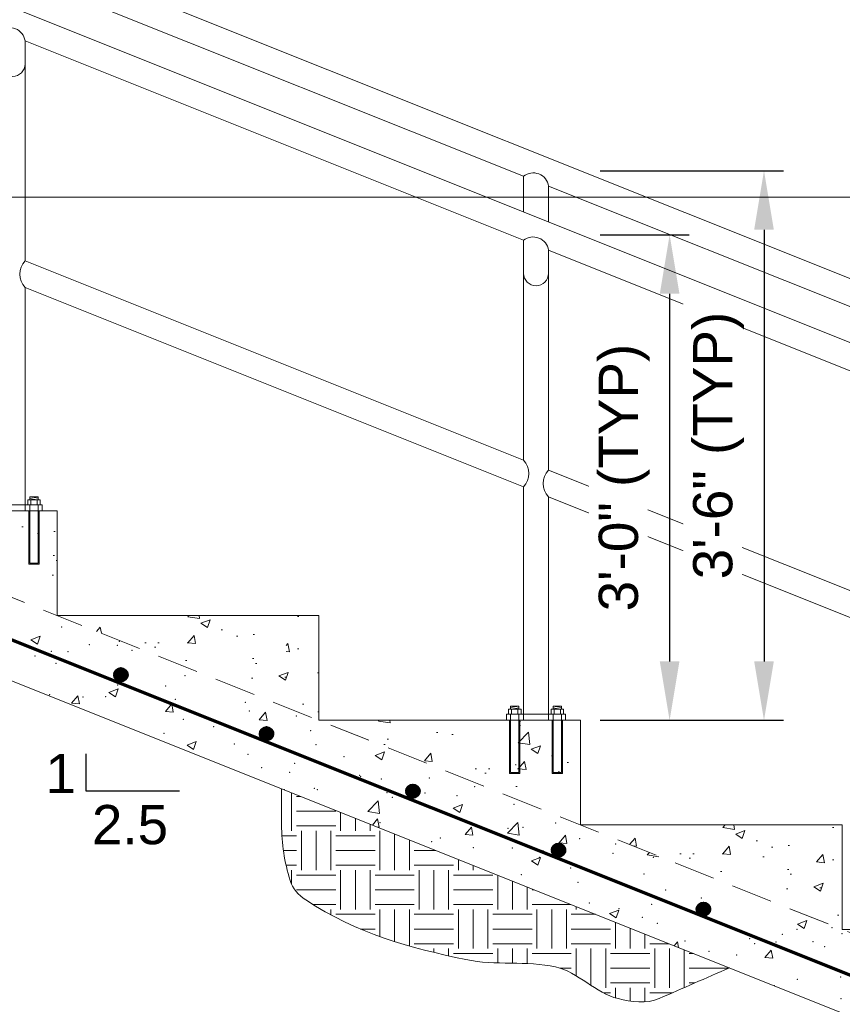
# Model space of a CAD drawing. Header units: feet. Extents: x -981 to -621, y 39 to 285.
# Tile 16 of 19: x -799 to -768, y 206 to 243. Entities that reach past the tile are written whole.
import ezdxf

# ---------------------------------------------------------------- set-up
doc = ezdxf.new("R2010")
doc.units = ezdxf.units.FT
doc.header["$MEASUREMENT"] = 0
for name, pattern in [('( Border )', [21.012, 6, -3, 6, -3, 0.012, -3]), ('( Dashed )', [9, 6, -3]), ('DASHED', [0.23622, 0.15748, -0.07874])]:
    doc.linetypes.add(name, pattern=pattern)
doc.layers.get('DefPoints').update_dxf_attribs({"lineweight": 0})
for name, color, linetype, lineweight in [('C-Detl-Grph-Wt 0', 4, 'Continuous', 0), ('G-ANNO-DIMS', 2, 'Continuous', 0), ('G-ANNO-NOTE', 4, '( Border )', 30), ('G-ANNO-PATT', 250, 'Continuous', 0), ('G-GRID-COOR', 2, 'Continuous', 13), ('S-REIN-RBAR', 1, 'Continuous', 70)]:
    doc.layers.add(name, color=color, linetype=linetype, lineweight=lineweight)
doc.layers.add('G-ANNO-NPLT', color=2, linetype='Continuous', lineweight=0, plot=False)
doc.styles.add("AEC_AC_05ArchDims-CC_1_1'", font='arial.ttf', dxfattribs={"height": 1.5})
doc.styles.add("AEC_AC_44Text-LeftTop_1_1'", font='arial.ttf', dxfattribs={"height": 1.5})
doc.styles.add('Style-Arial', font='arial.ttf')
doc.dimstyles.new("AEC_AC_05_Arch-Dims_1_1'", dxfattribs={"dimtxt": 1.5, "dimasz": 2.25, "dimexe": 0.75, "dimexo": 0.75, "dimgap": 0.75, "dimtad": 1, "dimdec": 4, "dimzin": 15, "dimdsep": 46, "dimlunit": 4, "dimtxsty": "AEC_AC_05ArchDims-CC_1_1'", "dimcen": 0.09, "dimclrd": 256, "dimclre": 256, "dimazin": 2, "dimtfac": 0.7, "dimtdec": 4, "dimtix": 1, "dimtmove": 1, "dimatfit": 3, "dimfxl": 1, "dimfrac": 1, "dimtolj": 1, "dimtzin": 15, "dimlwd": 30, "dimlwe": 30, "dimarcsym": 0})
doc.dimstyles.new("AEC_AC_44_Notes_1_1'", dxfattribs={"dimtxt": 1.5, "dimasz": 2.25, "dimexe": 0.75, "dimexo": 0.75, "dimgap": 0.75, "dimtad": 1, "dimjust": 1, "dimdec": 3, "dimzin": 15, "dimdsep": 46, "dimlunit": 5, "dimtxsty": "AEC_AC_44Text-LeftTop_1_1'", "dimblk": 'NONE', "dimcen": 0.09, "dimclrd": 256, "dimclre": 256, "dimazin": 2, "dimtfac": 0.7, "dimtdec": 3, "dimtmove": 1, "dimatfit": 1, "dimfxl": 1, "dimfrac": 1, "dimtolj": 1, "dimtzin": 15, "dimlwd": 30, "dimlwe": 30, "dimarcsym": 0})

# ---------------------------------------------------------------- blocks, each defined once
blk = doc.blocks.new('*D61')
at = {"layer": 'DefPoints', "color": 0, "transparency": 16777216}
for p in [(-777.579, 235.256, 0), (-777.579, 216.704, 0), (-774.178, 216.704, 0)]:
    blk.add_point(p, dxfattribs=at)
at = {"layer": 'G-ANNO-DIMS', "lineweight": 30, "transparency": 16777216}
for p, q in [((-776.829, 235.256, 0), (-773.428, 235.256, 0)), ((-774.178, 233.006, 0), (-774.178, 218.954, 0)), ((-776.829, 216.704, 0), (-773.428, 216.704, 0))]:
    blk.add_line(p, q, dxfattribs=at)
at = {"layer": 'G-ANNO-DIMS', "transparency": 16777216}
for points in [[(-774.553, 233.006, 0), (-773.803, 233.006, 0), (-774.178, 235.256, 0)], [(-774.553, 218.954, 0), (-773.803, 218.954, 0), (-774.178, 216.704, 0)]]:
    blk.add_solid(points, dxfattribs=at)
at = {"layer": 'G-ANNO-DIMS', "color": 0, "lineweight": 30, "transparency": 16777216, "insert": (-775.911, 225.98, 0), "char_height": 1.5, "attachment_point": 5, "rotation": 90, "style": "AEC_AC_05ArchDims-CC_1_1'", "bg_fill": 3, "box_fill_scale": 1.25, "bg_fill_color": 256, "bg_fill_true_color": 13158600, "bg_fill_transparency": 0}
blk.add_mtext('\\A1;3\'-0" (TYP)', dxfattribs=at)
blk = doc.blocks.new('*D74')
at = {"layer": 'DefPoints', "color": 0, "transparency": 16777216}
for p in [(-757.582, 269.862, 0), (-837.571, 260.269, 0), (-757.582, 208.705, 0)]:
    blk.add_point(p, dxfattribs=at)
at = {"layer": 'G-ANNO-DIMS', "lineweight": 30, "transparency": 16777216}
for p, q in [((-837.571, 261.019, 0), (-837.571, 270.612, 0)), ((-757.582, 209.455, 0), (-757.582, 270.612, 0)), ((-835.321, 269.862, 0), (-759.832, 269.862, 0))]:
    blk.add_line(p, q, dxfattribs=at)
at = {"layer": 'G-ANNO-DIMS', "transparency": 16777216}
for points in [[(-835.321, 270.237, 0), (-835.321, 269.487, 0), (-837.571, 269.862, 0)], [(-759.832, 270.237, 0), (-759.832, 269.487, 0), (-757.582, 269.862, 0)]]:
    blk.add_solid(points, dxfattribs=at)
at = {"layer": 'G-ANNO-DIMS', "color": 0, "lineweight": 30, "transparency": 16777216, "insert": (-797.576, 271.596, 0), "char_height": 1.5, "attachment_point": 5, "style": "AEC_AC_05ArchDims-CC_1_1'"}
blk.add_mtext('\\A1;DIKE EXTERIOR TREADS (SEE TABLE)', dxfattribs=at)
blk = doc.blocks.new('*D84')
at = {"layer": 'DefPoints', "color": 0, "transparency": 16777216}
for p in [(-777.579, 237.704, 0), (-777.579, 216.704, 0), (-770.572, 216.704)]:
    blk.add_point(p, dxfattribs=at)
at = {"layer": 'G-ANNO-DIMS', "lineweight": 30, "transparency": 16777216}
for p, q in [((-776.829, 237.704), (-769.822, 237.704)), ((-770.572, 235.454), (-770.572, 218.954)), ((-776.829, 216.704), (-769.822, 216.704))]:
    blk.add_line(p, q, dxfattribs=at)
at = {"layer": 'G-ANNO-DIMS', "transparency": 16777216}
for points in [[(-770.947, 235.454), (-770.197, 235.454), (-770.572, 237.704)], [(-770.947, 218.954), (-770.197, 218.954), (-770.572, 216.704)]]:
    blk.add_solid(points, dxfattribs=at)
at = {"layer": 'G-ANNO-DIMS', "color": 0, "lineweight": 30, "transparency": 16777216, "insert": (-772.306, 227.204), "char_height": 1.5, "attachment_point": 5, "rotation": 90, "style": "AEC_AC_05ArchDims-CC_1_1'", "bg_fill": 3, "box_fill_scale": 1.25, "bg_fill_color": 256, "bg_fill_true_color": 13158600, "bg_fill_transparency": 0}
blk.add_mtext('\\A1;3\'-6" (TYP)', dxfattribs=at)
blk = doc.blocks.new('_None')

msp = doc.modelspace()

# ---------------------------------------------------------------- hatches: boundary and pattern name
at = {"layer": 'G-ANNO-PATT'}
h = msp.add_hatch(dxfattribs=at)
h.set_pattern_fill('AR-CONC', color=256, style=0, pattern_type=2)
h.set_pattern_definition([(50, (-800.2048, 223.5935), (3.5863, -0.3138), [0.375, -4.125]), (355, (-800.2048, 223.5935), (-0.6938, 3.761), [0.3, -3.3]), (100.45, (-799.906, 223.5673), (2.8925, 3.4472), [0.3187, -3.5057]), (46.184, (-800.2048, 224.5935), (5.3362, -0.8276), [0.5625, -6.1875]), (96.636, (-799.76, 224.5245), (4.6733, 4.8706), [0.478, -5.2586]), (351.184, (-800.205, 224.5935), (4.6733, 4.8706), [0.45, -4.95]), (21, (-799.7048, 224.3435), (2.9845, -2.0131), [0.375, -4.125]), (326, (-799.7048, 224.3435), (1.2166, 3.6258), [0.3, -3.3]), (71.45, (-799.456, 224.1757), (4.2011, 1.6127), [0.3187, -3.5057]), (37.5, (-800.2048, 223.5935), (0.0608, 1.66447), [0, -3.26, 0, -3.35, 0, -3.3125]), (7.5, (-800.2048, 223.5935), (1.31535, 1.97206), [0, -1.91, 0, -3.185, 0, -1.2625]), (327.5, (-801.3198, 223.5935), (2.6691, -0.11277), [0, -1.25, 0, -3.9, 0, -5.175]), (317.5, (-801.8198, 223.5935), (2.9159, 0.5005), [0, -1.625, 0, -2.59, 0, -3.675])])
h.paths.add_polyline_path([(-797.5765, 220.70385), (-797.5765, 224.70332), (-807.57516, 224.70332)])
h = msp.add_hatch(dxfattribs=at)
h.set_pattern_fill('AR-CONC', color=256, style=0, pattern_type=2)
h.set_pattern_definition([(50, (-792.59, 219.6615), (3.5863, -0.3138), [0.375, -4.125]), (355, (-792.59, 219.6615), (-0.6938, 3.761), [0.3, -3.3]), (100.45, (-792.291, 219.6353), (2.8925, 3.4472), [0.3187, -3.5057]), (46.184, (-792.59, 220.6615), (5.3362, -0.8276), [0.5625, -6.1875]), (96.64, (-792.145, 220.5925), (4.6733, 4.8706), [0.478, -5.2586]), (351.18, (-792.59, 220.6615), (4.6733, 4.8706), [0.45, -4.95]), (21, (-792.09, 220.4115), (2.9845, -2.0131), [0.375, -4.125]), (326, (-792.09, 220.4115), (1.2166, 3.6258), [0.3, -3.3]), (71.45, (-791.8412, 220.2437), (4.2011, 1.6127), [0.3187, -3.5057]), (37.5, (-792.5899, 219.6615), (0.0608, 1.66447), [0, -3.26, 0, -3.35, 0, -3.3125]), (7.5, (-792.59, 219.6615), (1.31535, 1.97206), [0, -1.91, 0, -3.185, 0, -1.2625]), (327.5, (-793.7049, 219.6615), (2.6691, -0.11277), [0, -1.25, 0, -3.9, 0, -5.175]), (317.5, (-794.205, 219.6615), (2.9159, 0.5005), [0, -1.625, 0, -2.59, 0, -3.675])])
h.paths.add_polyline_path([(-787.57783, 216.70437), (-787.57782, 216.70438), (-787.57782, 220.70385), (-788.31223, 220.70385), (-788.82322, 220.70385), (-788.82322, 218.67043), (-789.22411, 218.67043), (-789.22411, 220.70385), (-789.57756, 220.70385), (-790.52743, 220.70385), (-790.88226, 220.70385), (-790.88226, 218.67049), (-791.28315, 218.67049), (-791.28315, 220.70385), (-791.79327, 220.70385), (-797.5765, 220.70385)])
h = msp.add_hatch(dxfattribs=at)
h.set_pattern_fill('EARTH', color=256, style=0, pattern_type=2)
h.set_pattern_definition([(0, (-782.435, 209.6644), (1.5, 1.5), [1.5, -1.5]), (0, (-782.435, 210.2269), (1.5, 1.5), [1.5, -1.5]), (0, (-782.435, 210.7894), (1.5, 1.5), [1.5, -1.5]), (90, (-782.2475, 210.9769), (-1.5, 1.5), [1.5, -1.5]), (90, (-781.685, 210.9769), (-1.5, 1.5), [1.5, -1.5]), (90, (-781.1225, 210.9769), (-1.5, 1.5), [1.5, -1.5])])
edge = h.paths.add_edge_path()
edge.add_line((-789.00295, 214.08649), (-789.00295, 212.71074))
edge.add_spline(control_points=[(-789.00295, 212.71074), (-789.00295, 211.99282), (-788.8964, 211.28763), (-788.67584, 210.58196), (-788.57832, 210.26995), (-788.36642, 210.02682), (-788.08, 209.83912), (-786.11573, 208.55177), (-784.09717, 208.00578), (-781.96005, 207.55901), (-780.83555, 207.32393), (-779.63419, 207.52933), (-778.53513, 207.27815), (-777.67978, 207.08267), (-776.9976, 206.27984), (-776.14891, 206.07046), (-775.65003, 205.94739), (-775.0569, 205.86041), (-774.57681, 206.07046)], knot_values=[0, 0, 0, 0, 0.12435251, 0.12435251, 0.12435251, 0.1793343, 0.1793343, 0.1793343, 0.55640934, 0.55640934, 0.55640934, 0.75481826, 0.75481826, 0.75481826, 0.90923173, 0.90923173, 0.90923173, 1, 1, 1, 1], degree=3, periodic=0)
edge.add_line((-774.57681, 206.07046), (-771.89564, 207.24355))
edge.add_line((-771.89564, 207.24355), (-789.00295, 214.08649))
h = msp.add_hatch(dxfattribs=at)
h.set_pattern_fill('AR-CONC', color=256, style=0, pattern_type=2)
h.set_pattern_definition([(50, (-772.1527, 211.6008), (3.5863, -0.3138), [0.375, -4.125]), (355, (-772.1527, 211.601), (-0.6938, 3.761), [0.3, -3.3]), (100.45, (-771.8538, 211.5747), (2.8925, 3.4472), [0.3187, -3.5057]), (46.184, (-772.1527, 212.601), (5.3362, -0.8276), [0.5625, -6.1875]), (96.636, (-771.708, 212.532), (4.6733, 4.8706), [0.478, -5.2586]), (351.18, (-772.1527, 212.601), (4.6733, 4.8706), [0.45, -4.95]), (21, (-771.6527, 212.3508), (2.9845, -2.0131), [0.375, -4.125]), (326, (-771.6527, 212.351), (1.2166, 3.6258), [0.3, -3.3]), (71.45, (-771.404, 212.183), (4.2011, 1.6127), [0.3187, -3.5057]), (37.5, (-772.1527, 211.6008), (0.0608, 1.66447), [0, -3.26, 0, -3.35, 0, -3.3125]), (7.5, (-772.1527, 211.6008), (1.31535, 1.97206), [0, -1.91, 0, -3.185, 0, -1.2625]), (327.5, (-773.2677, 211.6008), (2.6691, -0.11277), [0, -1.25, 0, -3.9, 0, -5.175]), (317.5, (-773.7677, 211.6008), (2.9159, 0.5005), [0, -1.625, 0, -2.59, 0, -3.675])])
h.paths.add_polyline_path([(-771.28586, 212.70491), (-777.57918, 212.70491), (-767.58054, 208.70544), (-767.58054, 212.70491), (-768.82593, 212.70491), (-768.82593, 210.67149), (-769.22682, 210.67149), (-769.22682, 212.70491), (-770.88497, 212.70491), (-770.88497, 210.67155), (-771.28586, 210.67155)])

# ---------------------------------------------------------------- linework, layer by layer
at = {"layer": 'C-Detl-Grph-Wt 0'}
for p, q in [((-748.83288, 223.75744, 0), (-827.21479, 255.11029, 0)), ((-779.75549, 237.49696, 0), (-798.80296, 245.11596, 0)), ((-798.80296, 242.66758, 0), (-798.80309, 234.26361, 0)), ((-798.80296, 242.66744, 0), (-779.75549, 235.04849, 0)), ((-779.75549, 237.49696, 0), (-779.75549, 236.12653, 0)), ((-778.80561, 237.11701, 0), (-778.80561, 235.74657, 0)), ((-779.75549, 235.04859, 0), (-779.75549, 226.64483, 0)), ((-778.80561, 234.66864, 0), (-778.80574, 226.26467, 0)), ((-759.7582, 227.04965, 0), (-778.80561, 234.66862, 0)), ((-779.75512, 226.64442, 0), (-798.80308, 234.26363, 0)), ((-761.58133, 203.11781, 0), (-838.04189, 233.70212, 0)), ((-798.80296, 233.24094, 0), (-798.80296, 224.70332, 0)), ((-779.75549, 225.62168, 0), (-798.80296, 233.24063, 0)), ((-759.75783, 218.64548, 0), (-778.80574, 226.26467, 0)), ((-779.75549, 225.62194, 0), (-779.75549, 216.70438, 0)), ((-798.70299, 225.12732, 0), (-798.70299, 224.94066, 0)), ((-798.22831, 225.12732, 0), (-798.70299, 225.12732, 0)), ((-798.30742, 225.24237, 0), (-798.62388, 225.24237, 0)), ((-798.62388, 225.24237, 0), (-798.62388, 225.13382, 0)), ((-798.30742, 225.19413, 0), (-798.62388, 225.24037, 0)), ((-798.35473, 225.12732, 0), (-798.62388, 225.18238, 0)), ((-798.5817, 225.12732, 0), (-798.5817, 224.94066, 0)), ((-798.34379, 225.12732, 0), (-798.34379, 224.94066, 0)), ((-798.30742, 225.24237, 0), (-798.30742, 225.12732, 0)), ((-798.22831, 225.12732, 0), (-798.22831, 224.94066, 0)), ((-778.80561, 225.242, 0), (-778.80561, 216.70438, 0)), ((-759.7582, 217.6228, 0), (-778.80561, 225.24173, 0)), ((-807.57517, 224.70332, 0), (-797.5765, 224.70332, 0)), ((-800.40315, 224.94066, 0), (-798.15315, 224.94066, 0)), ((-798.66462, 224.70332, 0), (-798.66462, 222.66996, 0)), ((-798.62388, 224.94066, 0), (-798.62388, 224.7055, 0)), ((-798.62388, 224.69188, 0), (-798.62388, 222.71071, 0)), ((-798.30742, 224.94066, 0), (-798.30742, 224.69869, 0)), ((-798.30742, 224.68507, 0), (-798.30742, 222.71071, 0)), ((-798.26374, 224.70332, 0), (-798.26374, 222.66996, 0)), ((-798.15315, 224.94066, 0), (-798.15315, 224.70332, 0)), ((-797.5765, 224.70332, 0), (-797.5765, 220.70385, 0)), ((-798.26374, 222.66996, 0), (-798.66462, 222.66996, 0)), ((-798.30742, 222.71071, 0), (-798.62388, 222.71071, 0)), ((-797.5765, 220.70385, 0), (-787.57782, 220.70385, 0)), ((-787.57782, 220.70385, 0), (-787.57782, 216.70438, 0)), ((-780.33064, 217.12838, 0), (-780.33064, 216.94172, 0)), ((-780.33064, 217.12838, 0), (-779.85596, 217.12838, 0)), ((-780.25153, 217.24343, 0), (-779.93507, 217.24343, 0)), ((-780.25153, 217.24343, 0), (-780.25153, 217.12838, 0)), ((-780.25153, 217.19519, 0), (-779.93507, 217.24143, 0)), ((-780.21516, 217.12838, 0), (-780.21516, 216.94172, 0)), ((-780.20422, 217.12838, 0), (-779.93507, 217.18344, 0)), ((-779.97725, 217.12838, 0), (-779.97725, 216.94172, 0)), ((-779.93507, 217.24343, 0), (-779.93507, 217.13488, 0)), ((-779.85596, 217.12838, 0), (-779.85596, 216.94172, 0)), ((-778.70564, 217.12838, 0), (-778.70564, 216.94172, 0)), ((-778.62653, 217.24343, 0), (-778.62653, 217.13488, 0)), ((-778.35738, 217.12838, 0), (-778.62653, 217.18344, 0)), ((-778.58435, 217.12838, 0), (-778.58435, 216.94172, 0)), ((-778.34644, 217.12838, 0), (-778.34644, 216.94172, 0)), ((-780.4058, 216.94172, 0), (-780.4058, 216.70438, 0)), ((-780.25153, 216.94172, 0), (-780.25153, 216.69975, 0)), ((-779.93507, 216.94172, 0), (-779.93507, 216.70656, 0)), ((-778.62653, 216.94172, 0), (-778.62653, 216.70656, 0)), ((-787.57782, 216.70438, 0), (-777.57915, 216.70438, 0)), ((-780.29521, 216.70438, 0), (-780.29521, 214.67102, 0)), ((-780.25153, 216.68613, 0), (-780.25153, 214.71177, 0)), ((-779.93507, 216.69294, 0), (-779.93507, 214.71177, 0)), ((-779.89433, 216.70438, 0), (-779.89433, 214.67102, 0)), ((-778.66727, 216.70438, 0), (-778.66727, 214.67102, 0)), ((-778.62653, 216.69294, 0), (-778.62653, 214.71177, 0)), ((-777.57915, 216.70438, 0), (-777.57915, 212.70491, 0)), ((-780.29521, 214.67102, 0), (-779.89433, 214.67102, 0)), ((-780.25153, 214.71177, 0), (-779.93507, 214.71177, 0)), ((-778.26639, 214.67102, 0), (-778.66727, 214.67102, 0)), ((-778.31007, 214.71177, 0), (-778.62653, 214.71177, 0)), ((-777.57915, 212.70491, 0), (-767.58054, 212.70491, 0)), ((-767.58054, 212.70491, 0), (-767.58054, 208.70544, 0)), ((-767.58054, 208.70544, 0), (-757.58186, 208.70544, 0))]:
    msp.add_line(p, q, dxfattribs=at)
at = {"layer": 'C-Detl-Grph-Wt 0', "linetype": 'DASHED', "ltscale": 10}
msp.add_line((-837.57114, 236.70173, 0), (-757.58186, 204.70597, 0), dxfattribs=at)
at = {"layer": 'C-Detl-Grph-Wt 0', "extrusion": (0, 0, -1)}
for centre, radius, start, end in [((799.38647, 242.58613, 0), 0.58917, 51.549506, 172.053345), ((779.38912, 237.03556, 0), 0.58917, 51.549506, 172.053345), ((779.38912, 234.58719, 0), 0.58917, 51.549506, 172.053345), ((780.31587, 226.13339, 0), 0.75868, 137.614065, 222.385934)]:
    msp.add_arc(centre, radius, start, end, dxfattribs=at)
at = {"layer": 'C-Detl-Grph-Wt 0'}
for centre, radius, start, end in [((-799.2779, 241.78697, 0), 0.47494, 180, 0), ((-798.24268, 233.75235, 0), 0.75859, 137.611093, 222.388906), ((-779.28055, 233.78803, 0), 0.47494, 180, 0), ((-778.24533, 225.75341, 0), 0.75859, 137.611093, 222.388906)]:
    msp.add_arc(centre, radius, start, end, dxfattribs=at)
at = {"layer": 'G-ANNO-NOTE', "elevation": 0, "flags": 128}
msp.add_lwpolyline([(-792.9084, 213.99971), (-796.47199, 213.99971), (-796.47199, 215.42515)], dxfattribs=at)
at = {"layer": 'G-ANNO-NPLT', "lineweight": 13}
msp.add_open_spline([(-789.00295, 214.08649, 0), (-789.00295, 213.62791, 0), (-789.00295, 213.16933, 0), (-789.00295, 212.71074, 0), (-789.00295, 211.99282, 0), (-788.8964, 211.28763, 0), (-788.67584, 210.58196, 0), (-788.57832, 210.26995, 0), (-788.36642, 210.02682, 0), (-788.08, 209.83912, 0), (-786.11573, 208.55177, 0), (-784.09717, 208.00578, 0), (-781.96005, 207.55901, 0), (-780.83555, 207.32393, 0), (-779.63419, 207.52933, 0), (-778.53513, 207.27815, 0), (-777.67978, 207.08267, 0), (-776.9976, 206.27984, 0), (-776.14891, 206.07046, 0), (-775.65003, 205.94739, 0), (-775.0569, 205.86041, 0), (-774.57681, 206.07046, 0), (-773.68309, 206.46149, 0), (-772.78937, 206.85252, 0), (-771.89564, 207.24355, 0)], degree=3, knots=[0, 0, 0, 0, 0.06362672, 0.06362672, 0.06362672, 0.16323596, 0.16323596, 0.16323596, 0.20727765, 0.20727765, 0.20727765, 0.50932348, 0.50932348, 0.50932348, 0.66825363, 0.66825363, 0.66825363, 0.7919424, 0.7919424, 0.7919424, 0.86464988, 0.86464988, 0.86464988, 1, 1, 1, 1], dxfattribs=at)
at = {"layer": 'G-ANNO-NPLT'}
msp.add_3dface([(-620.8441, 285.13311, -3.51772), (-980.8441, 285.13311, -3.51772), (-980.8441, 39.13311, -3.51772), (-620.8441, 39.13311, -3.51772)], dxfattribs=at)
at = {"layer": 'G-ANNO-PATT'}
for p, q in [((-798.58129, 219.78587, 0), (-798.2312, 219.92025, 0)), ((-798.58129, 219.78586, 0), (-798.33257, 219.61811, 0)), ((-798.33257, 219.61811, 0), (-798.23119, 219.92025, 0)), ((-795.59675, 217.77277, 0), (-795.24666, 217.90716, 0)), ((-795.34803, 217.60501, 0), (-795.24665, 217.90716, 0)), ((-797.02791, 217.35442, 0), (-796.78686, 217.64168, 0)), ((-796.72904, 217.32827, 0), (-796.78685, 217.64168, 0)), ((-795.59675, 217.77277, 0), (-795.34804, 217.60501, 0)), ((-797.0279, 217.35442, 0), (-796.72905, 217.32827, 0)), ((-793.44161, 217.04066, 0), (-793.20056, 217.32792, 0)), ((-793.14274, 217.0145, 0), (-793.20055, 217.32792, 0)), ((-793.4416, 217.04065, 0), (-793.14274, 217.01451, 0)), ((-789.85531, 216.7269, 0), (-789.61426, 217.01416, 0)), ((-789.55644, 216.70074, 0), (-789.61425, 217.01416, 0)), ((-789.8553, 216.72689, 0), (-789.55644, 216.70075, 0)), ((-792.61222, 215.75968, 0), (-792.26213, 215.89407, 0)), ((-792.61222, 215.75967, 0), (-792.3635, 215.59192, 0)), ((-792.3635, 215.59192, 0), (-792.26212, 215.89406, 0)), ((-785.42657, 215.35924, 0), (-785.07648, 215.49363, 0)), ((-785.42657, 215.35924, 0), (-785.17786, 215.19148, 0)), ((-785.17785, 215.19148, 0), (-785.07647, 215.49362, 0)), ((-780.06799, 215.00759), (-780.06167, 215.01512)), ((-780.06798, 215.00759), (-780.03582, 215.00477)), ((-785.70702, 213.21625, 0), (-785.31757, 213.62213, 0)), ((-785.26236, 213.14724, 0), (-785.3176, 213.62209, 0)), ((-782.44204, 213.34615, 0), (-782.09194, 213.48053, 0)), ((-782.19332, 213.17838, 0), (-782.09193, 213.48053, 0)), ((-785.70704, 213.21622, 0), (-785.26236, 213.14725, 0)), ((-782.44203, 213.34614, 0), (-782.19332, 213.17838, 0)), ((-785.53552, 212.69952, 0), (-785.33421, 212.93944, 0)), ((-785.3729, 212.63447, 0), (-785.27639, 212.62603, 0)), ((-785.27638, 212.62602, 0), (-785.33419, 212.93944, 0)), ((-781.98895, 212.33841, 0), (-781.74791, 212.62568, 0)), ((-781.69008, 212.31226, 0), (-781.74789, 212.62568, 0)), ((-780.37081, 212.38865, 0), (-779.98137, 212.79453, 0)), ((-779.92615, 212.31965, 0), (-779.98139, 212.7945, 0)), ((-781.98894, 212.33841, 0), (-781.69009, 212.31227, 0)), ((-780.37084, 212.38862, 0), (-779.92615, 212.31965, 0)), ((-778.40265, 212.02465, 0), (-778.16161, 212.31192, 0)), ((-778.10378, 211.9985, 0), (-778.16159, 212.31191, 0)), ((-778.40264, 212.02465, 0), (-778.10378, 211.9985, 0)), ((-775.03463, 211.56102, 0), (-774.58995, 211.49206, 0)), ((-775.0346, 211.56106, 0), (-774.94722, 211.65212, 0)), ((-779.4575, 211.33305, 0), (-779.10741, 211.46744, 0)), ((-779.4575, 211.33305, 0), (-779.20879, 211.16529, 0)), ((-779.20878, 211.16529, 0), (-779.1074, 211.46743, 0)), ((-776.47297, 209.31996, 0), (-776.12287, 209.45435, 0)), ((-776.47296, 209.31995, 0), (-776.22425, 209.15219, 0)), ((-776.22424, 209.15219, 0), (-776.12286, 209.45434, 0)), ((-769.28732, 208.91952, 0), (-768.93723, 209.05391, 0)), ((-769.28732, 208.91951, 0), (-769.0386, 208.75176, 0)), ((-769.0386, 208.75176, 0), (-768.93721, 209.0539, 0)), ((-774.00675, 208.08799, 0), (-773.88155, 208.2372, 0)), ((-773.84185, 208.02203, 0), (-773.88153, 208.23719, 0)), ((-770.53629, 207.63617, 0), (-770.29525, 207.92344, 0)), ((-770.23742, 207.61002, 0), (-770.29523, 207.92343, 0)), ((-770.53628, 207.63617, 0), (-770.23743, 207.61002, 0))]:
    msp.add_line(p, q, dxfattribs=at)
for p in [(-797.40071, 220.26766, 0), (-796.34647, 219.59603, 0), (-795.27514, 219.57105, 0), (-795.20031, 219.71969, 0), (-794.71187, 219.38313, 0), (-798.4205, 219.15695, 0), (-797.79724, 219.34481, 0), (-797.1688, 219.32174, 0), (-797.6278, 218.8826, 0), (-792.69392, 218.40728, 0), (-795.26111, 218.05522, 0), (-793.43274, 218.01472, 0), (-797.85804, 217.68034, 0), (-796.59049, 217.59899, 0), (-795.72635, 217.61334, 0), (-793.05724, 217.50056, 0), (-790.38813, 217.38779, 0), (-792.75472, 216.74281, 0), (-792.00237, 216.90033, 0), (-790.22919, 217.0629, 0), (-788.44498, 216.87248, 0), (-791.60273, 216.45675, 0), (-793.49639, 216.20745, 0), (-787.88837, 216.30302, 0), (-790.8043, 215.8025, 0), (-787.69305, 215.77331, 0), (-790.28999, 215.39843, 0), (-786.61497, 215.31451, 0), (-789.76032, 214.90042, 0), (-788.50862, 215.06521, 0), (-788.69269, 214.72004, 0), (-786.02358, 214.60726, 0), (-785.97882, 214.55324, 0), (-783.35447, 214.49449, 0), (-787.75385, 214.10884, 0), (-785.18667, 214.4609, 0), (-781.6272, 214.17228, 0), (-788.89475, 214.05272, 0), (-787.63845, 214.04841, 0), (-784.96934, 213.93564, 0), (-784.77256, 213.75818, 0), (-783.52086, 213.92297, 0), (-782.30023, 213.82286, 0), (-780.125, 213.4914, 0), (-782.72194, 213.11652, 0), (-785.24747, 212.79643, 0), (-779.7848, 212.61594, 0), (-778.5331, 212.78073, 0), (-780.35339, 212.57098, 0), (-783.26932, 212.07045, 0), (-782.94255, 212.20022, 0), (-777.61862, 212.17899, 0), (-776.23939, 211.97367, 0), (-781.68011, 211.84017, 0), (-780.1858, 211.82693, 0), (-779.15532, 211.47314, 0), (-779.011, 211.7274, 0), (-776.34189, 211.61462, 0), (-774.79703, 211.4737, 0), (-779.84845, 210.80867, 0), (-777.95479, 211.05798, 0), (-775.15388, 210.83461, 0), (-777.67942, 210.51452, 0), (-774.32984, 210.22389, 0), (-777.24577, 209.72336, 0), (-774.86068, 209.66644, 0), (-772.96702, 209.91574, 0), (-776.11238, 209.50165, 0), (-772.61775, 209.54502, 0), (-775.21468, 209.17014, 0), (-774.64645, 208.94687, 0), (-771.97734, 208.8341, 0), (-769.87292, 208.5242, 0), (-769.30822, 208.72132, 0), (-767.97926, 208.7735, 0), (-767.58583, 208.5527, 0), (-773.59221, 208.27525, 0), (-771.12462, 208.35941, 0), (-770.9231, 208.16247, 0), (-770.11136, 208.23261, 0), (-768.70441, 208.24162, 0), (-772.67855, 207.88055, 0), (-771.62034, 207.74109, 0), (-768.25398, 208.0497, 0), (-769.29461, 206.80144, 0), (-767.64663, 206.88823, 0), (-770.17216, 206.56814, 0), (-767.63387, 206.067, 0)]:
    msp.add_point(p, dxfattribs=at)
at = {"layer": 'G-GRID-COOR', "linetype": '( Dashed )', "ltscale": 0.25}
msp.add_line((-757.58186, 236.70173, 0), (-935.55802, 236.70173, 0), dxfattribs=at)
at = {"layer": 'S-REIN-RBAR', "linetype": 'Continuous'}
msp.add_line((-837.18637, 234.93234, 0), (-759.63828, 203.91302, 0), dxfattribs=at)
at = {"layer": 'S-REIN-RBAR'}
for p, q in [((-795.29686, 218.62312, 0), (-795.31642, 218.28879, 0)), ((-795.28855, 218.62993, 0), (-795.30911, 218.28104, 0)), ((-795.28043, 218.63612, 0), (-795.30168, 218.27392, 0)), ((-795.27224, 218.64168, 0), (-795.29424, 218.26742, 0)), ((-795.26412, 218.64687, 0), (-795.2868, 218.26136, 0)), ((-795.25599, 218.65156, 0), (-795.27924, 218.25573, 0)), ((-795.24793, 218.65581, 0), (-795.27174, 218.25055, 0)), ((-795.23987, 218.65962, 0), (-795.26418, 218.2458, 0)), ((-795.23181, 218.66312, 0), (-795.25668, 218.24136, 0)), ((-795.22381, 218.6663, 0), (-795.24906, 218.23736, 0)), ((-795.21581, 218.66912, 0), (-795.2415, 218.23367, 0)), ((-795.20788, 218.67149, 0), (-795.23381, 218.2303, 0)), ((-795.2, 218.67362, 0), (-795.22619, 218.22718, 0)), ((-795.192, 218.67549, 0), (-795.2185, 218.22443, 0)), ((-795.18407, 218.67699, 0), (-795.21081, 218.22205, 0)), ((-795.17619, 218.67824, 0), (-795.20313, 218.21974, 0)), ((-795.16826, 218.67924, 0), (-795.19544, 218.21786, 0)), ((-795.16038, 218.68005, 0), (-795.18769, 218.21624, 0)), ((-795.15251, 218.68049, 0), (-795.17994, 218.21486, 0)), ((-795.14463, 218.68062, 0), (-795.17219, 218.21374, 0)), ((-795.13682, 218.68062, 0), (-795.16438, 218.21293, 0)), ((-795.12907, 218.68024, 0), (-795.15657, 218.2123, 0)), ((-795.12126, 218.67968, 0), (-795.14876, 218.21199, 0)), ((-795.11345, 218.67887, 0), (-795.14095, 218.21193, 0)), ((-795.10576, 218.67774, 0), (-795.13314, 218.21205, 0)), ((-795.09795, 218.6763, 0), (-795.12532, 218.21255, 0)), ((-795.0902, 218.67468, 0), (-795.11739, 218.2133, 0)), ((-795.08258, 218.6728, 0), (-795.10951, 218.21424, 0)), ((-795.07489, 218.67062, 0), (-795.10158, 218.21555, 0)), ((-795.06714, 218.66805, 0), (-795.0937, 218.21711, 0)), ((-795.05952, 218.66537, 0), (-795.0857, 218.21899, 0)), ((-795.0519, 218.66237, 0), (-795.07783, 218.22111, 0)), ((-795.04421, 218.65899, 0), (-795.06983, 218.22361, 0)), ((-795.03665, 218.65524, 0), (-795.06189, 218.22636, 0)), ((-795.02902, 218.65112, 0), (-795.05383, 218.22949, 0)), ((-795.02146, 218.64674, 0), (-795.04583, 218.23292, 0)), ((-795.01396, 218.642, 0), (-795.03777, 218.23686, 0)), ((-795.00634, 218.63687, 0), (-795.02965, 218.24105, 0)), ((-794.9989, 218.63125, 0), (-795.02159, 218.24574, 0)), ((-794.9914, 218.62531, 0), (-795.01346, 218.25086, 0)), ((-794.98403, 218.61869, 0), (-795.00528, 218.25648, 0)), ((-795.36548, 218.51951, 0), (-795.37248, 218.39971, 0)), ((-795.35623, 218.5432, 0), (-795.36617, 218.37509, 0)), ((-795.34742, 218.56063, 0), (-795.35942, 218.35672, 0)), ((-795.3388, 218.575, 0), (-795.35248, 218.34147, 0)), ((-795.33017, 218.58713, 0), (-795.34542, 218.32841, 0)), ((-795.3218, 218.59775, 0), (-795.3383, 218.31698, 0)), ((-795.31336, 218.60706, 0), (-795.33111, 218.30654, 0)), ((-795.30511, 218.61544, 0), (-795.3238, 218.29729, 0)), ((-794.97659, 218.6115, 0), (-794.99709, 218.26273, 0)), ((-794.96916, 218.60375, 0), (-794.98884, 218.26961, 0)), ((-794.96191, 218.59525, 0), (-794.98059, 218.27711, 0)), ((-794.9546, 218.58588, 0), (-794.97234, 218.28561, 0)), ((-794.94741, 218.57569, 0), (-794.96385, 218.29485, 0)), ((-794.94029, 218.56419, 0), (-794.95553, 218.30548, 0)), ((-794.93322, 218.55113, 0), (-794.94691, 218.3176, 0)), ((-794.92629, 218.53588, 0), (-794.93829, 218.33185, 0)), ((-794.91954, 218.51745, 0), (-794.92941, 218.34947, 0)), ((-794.91304, 218.49295, 0), (-794.92023, 218.37309, 0)), ((-789.7416, 216.36236, 0), (-789.76028, 216.04421, 0)), ((-789.73335, 216.37005, 0), (-789.75291, 216.03572, 0)), ((-789.72504, 216.37686, 0), (-789.7456, 216.02797, 0)), ((-789.71692, 216.38304, 0), (-789.73816, 216.02084, 0)), ((-789.70873, 216.38861, 0), (-789.73073, 216.01434, 0)), ((-789.70061, 216.39379, 0), (-789.72329, 216.00828, 0)), ((-789.69248, 216.39848, 0), (-789.71573, 216.00266, 0)), ((-789.68442, 216.40273, 0), (-789.70823, 215.99747, 0)), ((-789.67636, 216.40654, 0), (-789.70067, 215.99272, 0)), ((-789.6683, 216.41004, 0), (-789.69317, 215.98828, 0)), ((-789.6603, 216.41323, 0), (-789.68554, 215.98429, 0)), ((-789.6523, 216.41604, 0), (-789.67798, 215.9806, 0)), ((-789.64436, 216.41842, 0), (-789.6703, 215.97722, 0)), ((-789.63649, 216.42054, 0), (-789.66267, 215.9741, 0)), ((-789.62849, 216.42241, 0), (-789.65499, 215.97135, 0)), ((-789.62055, 216.42391, 0), (-789.6473, 215.96897, 0)), ((-789.61268, 216.42516, 0), (-789.63961, 215.96666, 0)), ((-789.60474, 216.42616, 0), (-789.63193, 215.96479, 0)), ((-789.59687, 216.42698, 0), (-789.62418, 215.96316, 0)), ((-789.58899, 216.42741, 0), (-789.61643, 215.96179, 0)), ((-789.58112, 216.42754, 0), (-789.60868, 215.96066, 0)), ((-789.57331, 216.42754, 0), (-789.60087, 215.95985, 0)), ((-789.56556, 216.42716, 0), (-789.59306, 215.95923, 0)), ((-789.55775, 216.4266, 0), (-789.58525, 215.95891, 0)), ((-789.54994, 216.42579, 0), (-789.57743, 215.95885, 0)), ((-789.54225, 216.42466, 0), (-789.56962, 215.95898, 0)), ((-789.53444, 216.42323, 0), (-789.56181, 215.95948, 0)), ((-789.52669, 216.4216, 0), (-789.55387, 215.96023, 0)), ((-789.51907, 216.41973, 0), (-789.546, 215.96116, 0)), ((-789.51138, 216.41754, 0), (-789.53806, 215.96248, 0)), ((-789.50363, 216.41498, 0), (-789.53019, 215.96404, 0)), ((-789.49601, 216.41229, 0), (-789.52219, 215.96591, 0)), ((-789.48838, 216.40929, 0), (-789.51432, 215.96804, 0)), ((-789.4807, 216.40592, 0), (-789.50632, 215.97054, 0)), ((-789.47314, 216.40217, 0), (-789.49838, 215.97329, 0)), ((-789.46551, 216.39804, 0), (-789.49032, 215.97641, 0)), ((-789.45795, 216.39367, 0), (-789.48232, 215.97985, 0)), ((-789.45045, 216.38892, 0), (-789.47426, 215.98379, 0)), ((-789.44283, 216.38379, 0), (-789.46614, 215.98797, 0)), ((-789.43539, 216.37817, 0), (-789.45807, 215.99266, 0)), ((-789.42789, 216.37223, 0), (-789.44995, 215.99778, 0)), ((-789.42052, 216.36561, 0), (-789.44176, 216.00341, 0)), ((-789.80197, 216.26644, 0), (-789.80897, 216.14664, 0)), ((-789.79272, 216.29012, 0), (-789.80265, 216.12202, 0)), ((-789.78391, 216.30755, 0), (-789.79591, 216.10364, 0)), ((-789.77528, 216.32193, 0), (-789.78897, 216.0884, 0)), ((-789.76666, 216.33405, 0), (-789.78191, 216.07534, 0)), ((-789.75829, 216.34467, 0), (-789.77478, 216.0639, 0)), ((-789.74985, 216.35399, 0), (-789.7676, 216.05346, 0)), ((-789.41308, 216.35842, 0), (-789.43358, 216.00966, 0)), ((-789.40564, 216.35067, 0), (-789.42533, 216.01653, 0)), ((-789.3984, 216.34218, 0), (-789.41708, 216.02403, 0)), ((-789.39108, 216.3328, 0), (-789.40883, 216.03253, 0)), ((-789.3839, 216.32262, 0), (-789.40033, 216.04178, 0)), ((-789.37677, 216.31112, 0), (-789.39202, 216.0524, 0)), ((-789.36971, 216.29806, 0), (-789.3834, 216.06452, 0)), ((-789.36277, 216.28281, 0), (-789.37477, 216.07877, 0)), ((-789.35603, 216.26437, 0), (-789.3659, 216.0964, 0)), ((-789.34953, 216.23988, 0), (-789.35671, 216.12002, 0)), ((-784.19021, 214.10697, 0), (-784.20221, 213.90306, 0)), ((-784.18159, 214.12134, 0), (-784.19527, 213.88781, 0)), ((-784.17296, 214.13347, 0), (-784.18821, 213.87475, 0)), ((-784.16459, 214.14409, 0), (-784.18109, 213.86332, 0)), ((-784.15615, 214.1534, 0), (-784.1739, 213.85288, 0)), ((-784.1479, 214.16178, 0), (-784.16659, 213.84363, 0)), ((-784.13965, 214.16946, 0), (-784.15921, 213.83513, 0)), ((-784.13134, 214.17627, 0), (-784.1519, 213.82738, 0)), ((-784.12322, 214.18246, 0), (-784.14447, 213.82026, 0)), ((-784.11503, 214.18802, 0), (-784.13703, 213.81376, 0)), ((-784.10691, 214.19321, 0), (-784.12959, 213.8077, 0)), ((-784.09879, 214.1979, 0), (-784.12203, 213.80207, 0)), ((-784.09072, 214.20215, 0), (-784.11453, 213.79689, 0)), ((-784.08266, 214.20596, 0), (-784.10697, 213.79214, 0)), ((-784.0746, 214.20946, 0), (-784.09947, 213.7877, 0)), ((-784.0666, 214.21264, 0), (-784.09185, 213.7837, 0)), ((-784.0586, 214.21546, 0), (-784.08429, 213.78001, 0)), ((-784.05067, 214.21783, 0), (-784.0766, 213.77664, 0)), ((-784.04279, 214.21996, 0), (-784.06898, 213.77352, 0)), ((-784.03479, 214.22183, 0), (-784.06129, 213.77077, 0)), ((-784.02686, 214.22333, 0), (-784.0536, 213.76839, 0)), ((-784.01898, 214.22458, 0), (-784.04592, 213.76608, 0)), ((-784.01105, 214.22558, 0), (-784.03823, 213.7642, 0)), ((-784.00317, 214.22639, 0), (-784.03048, 213.76258, 0)), ((-783.9953, 214.22683, 0), (-784.02273, 213.7612, 0)), ((-783.98742, 214.22696, 0), (-784.01498, 213.76008, 0)), ((-783.97961, 214.22696, 0), (-784.00717, 213.75927, 0)), ((-783.97186, 214.22658, 0), (-783.99936, 213.75864, 0)), ((-783.96405, 214.22602, 0), (-783.99155, 213.75833, 0)), ((-783.95624, 214.22521, 0), (-783.98374, 213.75827, 0)), ((-783.94856, 214.22408, 0), (-783.97593, 213.75839, 0)), ((-783.94074, 214.22264, 0), (-783.96811, 213.75889, 0)), ((-783.93299, 214.22102, 0), (-783.96018, 213.75964, 0)), ((-783.92537, 214.21914, 0), (-783.9523, 213.76058, 0)), ((-783.91768, 214.21696, 0), (-783.94437, 213.76189, 0)), ((-783.90994, 214.21439, 0), (-783.93649, 213.76345, 0)), ((-783.90231, 214.21171, 0), (-783.9285, 213.76533, 0)), ((-783.89469, 214.20871, 0), (-783.92062, 213.76745, 0)), ((-783.887, 214.20533, 0), (-783.91262, 213.76995, 0)), ((-783.87944, 214.20158, 0), (-783.90469, 213.7727, 0)), ((-783.87182, 214.19746, 0), (-783.89662, 213.77583, 0)), ((-783.86425, 214.19309, 0), (-783.88863, 213.77926, 0)), ((-783.85675, 214.18834, 0), (-783.88056, 213.7832, 0)), ((-783.84913, 214.18321, 0), (-783.87244, 213.78739, 0)), ((-783.84169, 214.17759, 0), (-783.86438, 213.79208, 0)), ((-783.8342, 214.17165, 0), (-783.85625, 213.7972, 0)), ((-783.82682, 214.16503, 0), (-783.84807, 213.80282, 0)), ((-783.81938, 214.15784, 0), (-783.83988, 213.80907, 0)), ((-783.81195, 214.15009, 0), (-783.83163, 213.81595, 0)), ((-783.8047, 214.14159, 0), (-783.82338, 213.82345, 0)), ((-783.79739, 214.13222, 0), (-783.81514, 213.83195, 0)), ((-783.7902, 214.12203, 0), (-783.80664, 213.84119, 0)), ((-783.78308, 214.11053, 0), (-783.79832, 213.85182, 0)), ((-784.20827, 214.06585, 0), (-784.21527, 213.94606, 0)), ((-784.19902, 214.08954, 0), (-784.20896, 213.92143, 0)), ((-783.77602, 214.09747, 0), (-783.7897, 213.86394, 0)), ((-783.76908, 214.08222, 0), (-783.78108, 213.87819, 0)), ((-783.76233, 214.06379, 0), (-783.7722, 213.89581, 0)), ((-783.75583, 214.03929, 0), (-783.76302, 213.91943, 0)), ((-778.6267, 211.8539, 0), (-778.6387, 211.64998, 0)), ((-778.61807, 211.86827, 0), (-778.63176, 211.63474, 0)), ((-778.60945, 211.88039, 0), (-778.6247, 211.62168, 0)), ((-778.60108, 211.89102, 0), (-778.61757, 211.61024, 0)), ((-778.59264, 211.90033, 0), (-778.61039, 211.5998, 0)), ((-778.58439, 211.9087, 0), (-778.60308, 211.59055, 0)), ((-778.57614, 211.91639, 0), (-778.5957, 211.58206, 0)), ((-778.56783, 211.9232, 0), (-778.58839, 211.57431, 0)), ((-778.55971, 211.92939, 0), (-778.58095, 211.56718, 0)), ((-778.55152, 211.93495, 0), (-778.57352, 211.56068, 0)), ((-778.5434, 211.94013, 0), (-778.56608, 211.55462, 0)), ((-778.53527, 211.94482, 0), (-778.55852, 211.549, 0)), ((-778.52721, 211.94907, 0), (-778.55102, 211.54381, 0)), ((-778.51915, 211.95288, 0), (-778.54346, 211.53906, 0)), ((-778.51109, 211.95638, 0), (-778.53596, 211.53462, 0)), ((-778.50309, 211.95957, 0), (-778.52834, 211.53063, 0)), ((-778.49509, 211.96238, 0), (-778.52077, 211.52694, 0)), ((-778.48715, 211.96476, 0), (-778.51309, 211.52356, 0)), ((-778.47928, 211.96688, 0), (-778.50546, 211.52044, 0)), ((-778.47128, 211.96875, 0), (-778.49778, 211.51769, 0)), ((-778.46334, 211.97025, 0), (-778.49009, 211.51531, 0)), ((-778.45547, 211.9715, 0), (-778.4824, 211.513, 0)), ((-778.44753, 211.9725, 0), (-778.47472, 211.51113, 0)), ((-778.43966, 211.97332, 0), (-778.46697, 211.5095, 0)), ((-778.43179, 211.97375, 0), (-778.45922, 211.50813, 0)), ((-778.42391, 211.97388, 0), (-778.45147, 211.507, 0)), ((-778.4161, 211.97388, 0), (-778.44366, 211.50619, 0)), ((-778.40835, 211.9735, 0), (-778.43585, 211.50557, 0)), ((-778.40054, 211.97294, 0), (-778.42804, 211.50525, 0)), ((-778.39273, 211.97213, 0), (-778.42023, 211.50519, 0)), ((-778.38504, 211.971, 0), (-778.41241, 211.50532, 0)), ((-778.37723, 211.96957, 0), (-778.4046, 211.50582, 0)), ((-778.36948, 211.96794, 0), (-778.39667, 211.50657, 0)), ((-778.36186, 211.96607, 0), (-778.38879, 211.5075, 0)), ((-778.35417, 211.96388, 0), (-778.38086, 211.50882, 0)), ((-778.34642, 211.96132, 0), (-778.37298, 211.51038, 0)), ((-778.3388, 211.95863, 0), (-778.36498, 211.51225, 0)), ((-778.33117, 211.95563, 0), (-778.35711, 211.51438, 0)), ((-778.32349, 211.95226, 0), (-778.34911, 211.51688, 0)), ((-778.31593, 211.94851, 0), (-778.34117, 211.51963, 0)), ((-778.3083, 211.94438, 0), (-778.33311, 211.52275, 0)), ((-778.30074, 211.94001, 0), (-778.32511, 211.52619, 0)), ((-778.29324, 211.93526, 0), (-778.31705, 211.53013, 0)), ((-778.28562, 211.93013, 0), (-778.30893, 211.53431, 0)), ((-778.27818, 211.92451, 0), (-778.30087, 211.539, 0)), ((-778.27068, 211.91857, 0), (-778.29274, 211.54412, 0)), ((-778.26331, 211.91195, 0), (-778.28456, 211.54975, 0)), ((-778.25587, 211.90476, 0), (-778.27637, 211.556, 0)), ((-778.24844, 211.89701, 0), (-778.26812, 211.56287, 0)), ((-778.24119, 211.88852, 0), (-778.25987, 211.57037, 0)), ((-778.23388, 211.87914, 0), (-778.25162, 211.57887, 0)), ((-778.22669, 211.86896, 0), (-778.24312, 211.58812, 0)), ((-778.21956, 211.85746, 0), (-778.23481, 211.59874, 0)), ((-778.2125, 211.8444, 0), (-778.22619, 211.61086, 0)), ((-778.64476, 211.81278, 0), (-778.65176, 211.69298, 0)), ((-778.63551, 211.83646, 0), (-778.64545, 211.66836, 0)), ((-778.20557, 211.82915, 0), (-778.21756, 211.62511, 0)), ((-778.19882, 211.81071, 0), (-778.20869, 211.64274, 0)), ((-778.19232, 211.78622, 0), (-778.1995, 211.66636, 0)), ((-773.09018, 209.60244, 0), (-773.10218, 209.39853, 0)), ((-773.08156, 209.61682, 0), (-773.09524, 209.38329, 0)), ((-773.07293, 209.62894, 0), (-773.08818, 209.37022, 0)), ((-773.06456, 209.63956, 0), (-773.08106, 209.35879, 0)), ((-773.05612, 209.64887, 0), (-773.07387, 209.34835, 0)), ((-773.04787, 209.65725, 0), (-773.06656, 209.3391, 0)), ((-773.03963, 209.66494, 0), (-773.05919, 209.3306, 0)), ((-773.03131, 209.67175, 0), (-773.05187, 209.32286, 0)), ((-773.02319, 209.67793, 0), (-773.04444, 209.31573, 0)), ((-773.015, 209.6835, 0), (-773.037, 209.30923, 0)), ((-773.00688, 209.68868, 0), (-773.02956, 209.30317, 0)), ((-772.99876, 209.69337, 0), (-773.022, 209.29755, 0)), ((-772.99069, 209.69762, 0), (-773.0145, 209.29236, 0)), ((-772.98263, 209.70143, 0), (-773.00694, 209.28761, 0)), ((-772.97457, 209.70493, 0), (-772.99944, 209.28317, 0)), ((-772.96657, 209.70812, 0), (-772.99182, 209.27917, 0)), ((-772.95857, 209.71093, 0), (-772.98426, 209.27549, 0)), ((-772.95064, 209.7133, 0), (-772.97657, 209.27211, 0)), ((-772.94276, 209.71543, 0), (-772.96895, 209.26899, 0)), ((-772.93476, 209.7173, 0), (-772.96126, 209.26624, 0)), ((-772.92683, 209.7188, 0), (-772.95357, 209.26386, 0)), ((-772.91895, 209.72005, 0), (-772.94589, 209.26155, 0)), ((-772.91102, 209.72105, 0), (-772.9382, 209.25968, 0)), ((-772.90314, 209.72187, 0), (-772.93045, 209.25805, 0)), ((-772.89527, 209.7223, 0), (-772.9227, 209.25668, 0)), ((-772.8874, 209.72243, 0), (-772.91495, 209.25555, 0)), ((-772.87958, 209.72243, 0), (-772.90714, 209.25474, 0)), ((-772.87184, 209.72205, 0), (-772.89933, 209.25411, 0)), ((-772.86402, 209.72149, 0), (-772.89152, 209.2538, 0)), ((-772.85621, 209.72068, 0), (-772.88371, 209.25374, 0)), ((-772.84853, 209.71955, 0), (-772.8759, 209.25386, 0)), ((-772.84071, 209.71812, 0), (-772.86809, 209.25436, 0)), ((-772.83297, 209.71649, 0), (-772.86015, 209.25511, 0)), ((-772.82534, 209.71462, 0), (-772.85228, 209.25605, 0)), ((-772.81766, 209.71243, 0), (-772.84434, 209.25736, 0)), ((-772.80991, 209.70987, 0), (-772.83647, 209.25893, 0)), ((-772.80228, 209.70718, 0), (-772.82847, 209.2608, 0)), ((-772.79466, 209.70418, 0), (-772.82059, 209.26293, 0)), ((-772.78697, 209.70081, 0), (-772.81259, 209.26543, 0)), ((-772.77941, 209.69706, 0), (-772.80466, 209.26818, 0)), ((-772.77179, 209.69293, 0), (-772.7966, 209.2713, 0)), ((-772.76422, 209.68856, 0), (-772.7886, 209.27474, 0)), ((-772.75673, 209.68381, 0), (-772.78054, 209.27867, 0)), ((-772.7491, 209.67868, 0), (-772.77241, 209.28286, 0)), ((-772.74167, 209.67306, 0), (-772.76435, 209.28755, 0)), ((-772.73417, 209.66712, 0), (-772.75623, 209.29267, 0)), ((-772.72679, 209.6605, 0), (-772.74804, 209.2983, 0)), ((-772.71936, 209.65331, 0), (-772.73985, 209.30455, 0)), ((-772.71192, 209.64556, 0), (-772.7316, 209.31142, 0)), ((-772.70467, 209.63706, 0), (-772.72336, 209.31892, 0)), ((-772.69736, 209.62769, 0), (-772.71511, 209.32742, 0)), ((-772.69017, 209.6175, 0), (-772.70661, 209.33667, 0)), ((-772.68305, 209.60601, 0), (-772.6983, 209.34729, 0)), ((-772.67599, 209.59294, 0), (-772.68967, 209.35941, 0)), ((-773.10824, 209.56132, 0), (-773.11524, 209.44153, 0)), ((-773.09899, 209.58501, 0), (-773.10893, 209.41691, 0)), ((-772.66905, 209.5777, 0), (-772.68105, 209.37366, 0)), ((-772.6623, 209.55926, 0), (-772.67217, 209.39128, 0)), ((-772.6558, 209.53476, 0), (-772.66299, 209.41491, 0))]:
    msp.add_line(p, q, dxfattribs=at)
for centre in [(-795.14284, 218.44629, 0), (-789.57932, 216.19322, 0), (-783.98563, 213.99263, 0), (-778.42212, 211.73956, 0), (-772.8856, 209.4881, 0)]:
    msp.add_circle(centre, 0.23434, dxfattribs=at)

# ---------------------------------------------------------------- texts
at = {"layer": 'G-ANNO-NOTE', "char_height": 1.5, "attachment_point": 1, "style": 'Style-Arial'}
for s, insert in [('1', (-798.02504, 215.42211, 0)), ('2.5', (-796.25033, 213.46834, 0))]:
    msp.add_mtext(s, dxfattribs=dict(at, insert=insert))

# ---------------------------------------------------------------- leaders
at = {"layer": 'G-ANNO-NOTE', "lineweight": 30, "annotation_type": 0, "has_hookline": 1, "hookline_direction": 0, "text_width": 30.49318}
msp.add_leader([(-808.01831, 237.94972), (-797.15716, 251.42952), (-794.90716, 251.42952)], dimstyle="AEC_AC_44_Notes_1_1'", override={"dimtad": 0, "dimclrd": 0, "dimlwd": 65534}, dxfattribs=at)

# ---------------------------------------------------------------- next in the draw order: dimensions: what is measured, and where the dimension line sits
at = {"layer": 'G-ANNO-DIMS', "lineweight": 30}
dim = msp.add_linear_dim(base=(-774.17808, 216.70438, 0), p1=(-777.57915, 235.25599, 0), p2=(-777.57915, 216.70438, 0), angle=270, text='3\'-0" (TYP)', dimstyle="AEC_AC_05_Arch-Dims_1_1'", override={"dimtfill": 1}, dxfattribs=at)
dim.commit()
dim.dimension.update_dxf_attribs({"geometry": '*D61', "text_midpoint": (-775.91137, 225.98018, 0)})

# ---------------------------------------------------------------- next in the draw order: hatches: boundary and pattern name
at = {"layer": 'G-ANNO-PATT'}
h = msp.add_hatch(dxfattribs=at)
h.set_pattern_fill('AR-CONC', color=256, style=0, pattern_type=2)
h.set_pattern_definition([(50, (-779.964, 214.8447), (3.5863, -0.3138), [0.375, -4.125]), (355, (-779.964, 214.8447), (-0.6938, 3.761), [0.3, -3.3]), (100.45, (-779.665, 214.8186), (2.8925, 3.4472), [0.3187, -3.5057]), (46.184, (-779.964, 215.8447), (5.3362, -0.8276), [0.5625, -6.1875]), (96.636, (-779.5193, 215.776), (4.6733, 4.8706), [0.478, -5.2586]), (351.184, (-779.964, 215.845), (4.6733, 4.8706), [0.45, -4.95]), (21, (-779.464, 215.5947), (2.9845, -2.0131), [0.375, -4.125]), (326, (-779.464, 215.5947), (1.2166, 3.6258), [0.3, -3.3]), (71.45, (-779.2153, 215.427), (4.2011, 1.6127), [0.3187, -3.5057]), (37.5, (-779.964, 214.8447), (0.0608, 1.66447), [0, -3.26, 0, -3.35, 0, -3.3125]), (7.5, (-779.964, 214.8447), (1.31535, 1.97206), [0, -1.91, 0, -3.185, 0, -1.2625]), (327.5, (-781.079, 214.8447), (2.6691, -0.11277), [0, -1.25, 0, -3.9, 0, -5.175]), (317.5, (-781.579, 214.8447), (2.9159, 0.5005), [0, -1.625, 0, -2.59, 0, -3.675])])
h.paths.add_polyline_path([(-777.57915, 212.70489), (-777.57915, 216.70438), (-787.57784, 216.70438)])

# ---------------------------------------------------------------- next in the draw order: linework, layer by layer
at = {"layer": 'C-Detl-Grph-Wt 0'}
for p, q in [((-760.06554, 230.69891, 0), (-827.24769, 257.57184, 0)), ((-760.39932, 229.75449, 0), (-778.80561, 237.11701, 0)), ((-778.23096, 217.12838, 0), (-778.70564, 217.12838, 0)), ((-778.31007, 217.24343, 0), (-778.62653, 217.24343, 0)), ((-778.31007, 217.19519, 0), (-778.62653, 217.24143, 0)), ((-778.31007, 217.24343, 0), (-778.31007, 217.12838, 0)), ((-778.23096, 217.12838, 0), (-778.23096, 216.94172, 0)), ((-780.4058, 216.94172, 0), (-778.1558, 216.94172, 0)), ((-778.31007, 216.94172, 0), (-778.31007, 216.69975, 0)), ((-778.1558, 216.94172, 0), (-778.1558, 216.70438, 0)), ((-778.31007, 216.68613, 0), (-778.31007, 214.71177, 0)), ((-778.26639, 216.70438, 0), (-778.26639, 214.67102, 0))]:
    msp.add_line(p, q, dxfattribs=at)

# ---------------------------------------------------------------- next in the draw order: dimensions: what is measured, and where the dimension line sits
at = {"layer": 'G-ANNO-DIMS', "lineweight": 30}
dim = msp.add_linear_dim(base=(-757.58186, 269.86214, 0), p1=(-837.57114, 260.26929, 0), p2=(-757.58186, 208.70544, 0), text='DIKE EXTERIOR TREADS (SEE TABLE)', dimstyle="AEC_AC_05_Arch-Dims_1_1'", dxfattribs=at)
dim.commit()
dim.dimension.update_dxf_attribs({"geometry": '*D74', "text_midpoint": (-797.5765, 271.59594, 0)})

# ---------------------------------------------------------------- next in the draw order: dimensions: what is measured, and where the dimension line sits
dim = msp.add_linear_dim(base=(-770.57245, 216.70438), p1=(-777.57915, 237.70438, 0), p2=(-777.57915, 216.70438, 0), angle=90, text='3\'-6" (TYP)', dimstyle="AEC_AC_05_Arch-Dims_1_1'", override={"dimtfill": 1}, dxfattribs=at)
dim.commit()
dim.dimension.update_dxf_attribs({"geometry": '*D84', "text_midpoint": (-772.30573, 227.20438)})

# ---------------------------------------------------------------- next in the draw order: linework, layer by layer
at = {"layer": 'G-GRID-COOR', "linetype": '( Dashed )', "ltscale": 0.25}
msp.add_line((-935.47316, 236.70173, 0), (-757.497, 236.70173, 0), dxfattribs=at)

doc.saveas('drawing.dxf')
